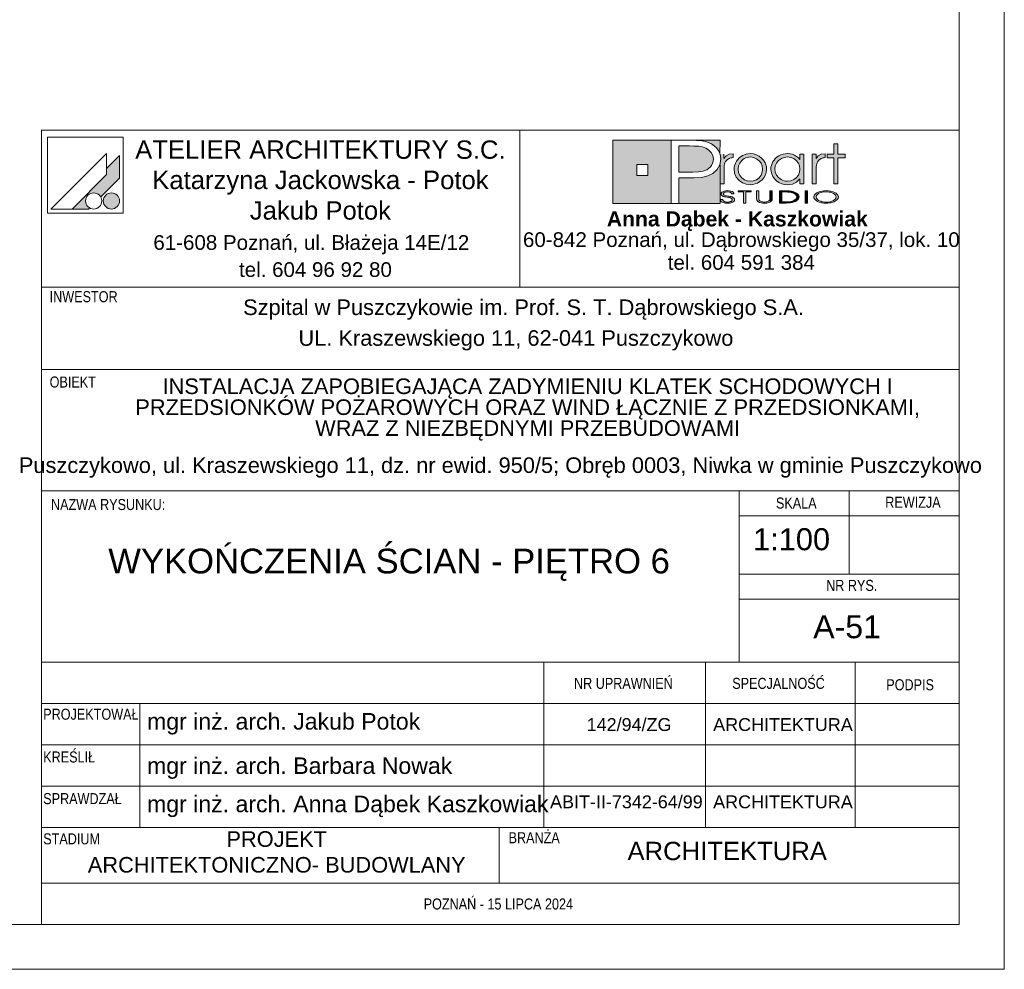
# Paper-space layout 'A-51 WYKOŃCZENIA ŚCIAN - PIĘTRO 6' of a CAD drawing. Header units: millimetres. Extents: x 0 to 420, y 0 to 297.
# Tile 5 of 11: x 313 to 420, y 0 to 103. Entities that reach past the tile are written whole.
import ezdxf

# ---------------------------------------------------------------- set-up
doc = ezdxf.new("R2010")
doc.units = ezdxf.units.MM
doc.header["$MEASUREMENT"] = 0
for name, color, linetype, lineweight, true_color in [('0_Nr_pióra__249', 7, 'Continuous', 5, 0x191919), ('A_Arkusz_Nr_pióra__19', 7, 'Continuous', 5, 0x191919), ('A_Arkusz_Nr_pióra__255', 7, 'Continuous', 15, 0x242424)]:
    doc.layers.add(name, color=color, linetype=linetype, lineweight=lineweight, true_color=true_color)
doc.layers.add('A_Arkusz_Nr_pióra__1', color=7, linetype='Continuous', lineweight=20)
doc.styles.add('STYL_AUTOMATYCZNY_1', font='arial.ttf')
doc.styles.add('STYL_AUTOMATYCZNY_2', font='ARIALN.TTF')
doc.styles.add('STYL_AUTOMATYCZNY_3', font='arial.ttf')

psp = doc.layouts.new('A-51 WYKOŃCZENIA ŚCIAN - PIĘTRO 6')

# ---------------------------------------------------------------- hatches: boundary and pattern name
at = {"layer": 'A_Arkusz_Nr_pióra__19', "linetype": 'Continuous', "lineweight": 0, "true_color": 0x131313}
h = psp.add_hatch(color=250, dxfattribs=at)
h.paths.add_polyline_path([(377.36, 90.34), (383.71, 90.34), (383.71, 83.46), (377.36, 83.46)])
h.paths.add_polyline_path([(379.96, 87.69), (381.15, 87.69), (381.15, 86.49), (379.96, 86.49)], flags=0)
for points in [[(389.03, 90.34), (389.02, 88.83), (388.99, 88.95), (388.83, 89.25), (388.63, 89.52), (388.39, 89.75), (388.11, 89.94), (387.83, 90.07), (387.54, 90.17), (387.23, 90.25), (386.87, 90.3), (386.07, 90.33), (386.02, 90.34)], [(386.17, 89.71), (385.71, 89.72), (384.53, 89.72), (384.53, 86.86), (386.06, 86.86), (386.69, 86.89), (387.19, 86.98), (387.59, 87.13), (387.79, 87.26), (387.96, 87.42), (388.11, 87.61), (388.21, 87.83), (388.28, 88.05), (388.3, 88.28), (388.24, 88.67), (388.07, 89), (387.78, 89.3), (387.48, 89.48), (387.12, 89.62), (386.71, 89.69), (386.5, 89.71)], [(384.53, 83.46), (389.03, 83.46), (389.03, 87.7), (388.73, 87.14), (388.24, 86.71), (387.69, 86.45), (387.02, 86.29), (386.24, 86.24), (384.53, 86.24)]]:
    psp.add_hatch(color=250, dxfattribs=at).paths.add_polyline_path(points)
at = {"layer": 'A_Arkusz_Nr_pióra__19', "linetype": 'Continuous', "lineweight": 5, "true_color": 0x191919}
for points in [[(401.85, 85.58), (401.41, 85.58), (401.41, 88.44), (400.7, 88.44), (400.7, 88.81), (401.41, 88.81), (401.41, 89.94), (401.85, 89.94), (401.85, 88.81), (402.66, 88.81), (402.66, 88.44), (401.85, 88.44)], [(323.6, 88.67), (322.2, 87.26), (322.2, 86.61), (318.43, 82.85), (320.24, 82.85), (320.35, 82.96), (320.22, 83.05), (320.11, 83.16), (320.02, 83.29), (319.96, 83.43), (319.92, 83.58), (319.91, 83.73), (319.92, 83.88), (319.96, 84.03), (320.02, 84.17), (320.11, 84.3), (320.22, 84.4), (320.35, 84.49), (320.49, 84.56), (320.64, 84.6), (320.79, 84.61), (320.94, 84.6), (321.09, 84.56), (321.23, 84.49), (321.36, 84.4), (321.46, 84.3), (321.56, 84.16), (323.6, 86.21), (323.6, 86.51)], [(323.6, 86.21), (323.6, 88.67), (322.2, 87.26), (322.2, 86.61), (318.43, 82.85), (320.24, 82.85), (320.35, 82.96, -1.314777), (321.56, 84.16)], [(389.46, 88.83), (389.02, 88.83), (389.02, 85.58), (389.48, 85.58), (389.49, 87.54, -0.145311), (389.61, 87.99, -0.140329), (390.1, 88.38), (390.45, 88.45), (390.45, 88.88), (390.01, 88.81), (389.68, 88.63), (389.46, 88.34)], [(390.56, 87.22), (390.58, 87.43), (390.63, 87.65), (390.71, 87.86), (390.82, 88.06), (390.95, 88.25), (391.11, 88.41), (391.48, 88.67), (391.88, 88.83), (392.33, 88.89), (392.35, 88.89), (392.33, 88.52), (392.17, 88.51), (392, 88.47), (391.83, 88.41), (391.67, 88.34), (391.53, 88.24), (391.39, 88.13), (391.17, 87.86), (391.04, 87.55), (391, 87.2), (391.04, 86.84), (391.18, 86.52), (391.4, 86.24), (391.68, 86.04), (391.99, 85.91), (392.17, 85.89), (392.15, 85.52), (391.88, 85.55), (391.47, 85.71), (391.11, 85.97), (390.8, 86.33), (390.62, 86.75)], [(392.33, 88.52), (392.68, 88.47), (393, 88.33), (393.29, 88.11), (393.5, 87.85), (393.62, 87.55), (393.67, 87.21), (393.64, 86.96), (394.05, 86.8), (394.07, 86.87), (394.1, 87.2), (394.08, 87.43), (394.03, 87.67), (393.93, 87.91), (393.77, 88.17), (393.56, 88.4), (393.3, 88.6), (393, 88.76), (392.68, 88.85), (392.35, 88.89)], [(400.14, 88.38), (400.05, 88.34), (399.97, 88.29), (399.87, 88.23), (399.76, 88.12), (399.67, 88.01), (399.6, 87.9), (399.56, 87.78), (399.53, 87.63), (399.52, 87.46), (399.52, 85.58), (399.07, 85.58), (399.07, 88.81), (399.5, 88.81), (399.5, 88.34), (399.72, 88.63), (400.05, 88.81), (400.49, 88.88), (400.49, 88.45), (400.36, 88.43), (400.24, 88.41)], [(392.86, 85.58), (392.6, 85.52), (392.33, 85.5), (392.15, 85.52), (392.17, 85.89), (392.34, 85.87), (392.69, 85.91), (393, 86.04), (393.28, 86.26), (393.5, 86.53), (393.62, 86.85), (393.64, 86.96), (394.05, 86.8), (393.97, 86.56), (393.8, 86.26), (393.61, 86.03), (393.38, 85.84), (393.12, 85.68)], [(390.29, 84.49), (390.55, 84.49), (390.53, 84.59), (390.47, 84.67), (390.35, 84.75), (390.21, 84.81), (390.04, 84.84), (389.85, 84.85), (389.66, 84.84), (389.49, 84.8), (389.34, 84.74), (389.23, 84.67), (389.16, 84.59), (389.14, 84.5), (389.16, 84.4), (389.22, 84.33), (389.32, 84.26), (389.4, 84.22), (389.47, 84.2), (389.53, 84.19), (389.65, 84.16), (389.76, 84.15), (389.88, 84.13), (389.99, 84.11), (390.07, 84.09), (390.15, 84.07), (390.16, 84.22), (390.04, 84.24), (389.88, 84.26), (389.69, 84.3), (389.6, 84.32), (389.52, 84.35), (389.45, 84.39), (389.41, 84.44), (389.4, 84.5), (389.42, 84.57), (389.46, 84.62), (389.54, 84.67), (389.62, 84.7), (389.72, 84.73), (389.81, 84.73), (389.9, 84.73), (389.99, 84.72), (390.07, 84.7), (390.15, 84.67), (390.22, 84.62), (390.27, 84.56)], [(391.85, 83.5), (391.6, 83.5), (391.6, 84.71), (391.02, 84.71), (391.02, 84.83), (392.43, 84.83), (392.43, 84.71), (391.85, 84.71)], [(394.45, 83.6), (394.36, 83.56), (394.25, 83.52), (394.12, 83.5), (393.99, 83.48), (393.86, 83.48), (393.67, 83.49), (393.5, 83.52), (393.34, 83.56), (393.15, 83.67), (393.03, 83.82), (393, 84), (393, 84.83), (393.25, 84.83), (393.25, 84), (393.26, 83.9), (393.31, 83.81), (393.37, 83.74, 0.154269), (393.86, 83.61, 0.149724), (394.34, 83.73), (394.41, 83.81)], [(394.41, 83.81), (394.45, 83.9), (394.46, 84), (394.46, 84.83), (394.72, 84.83), (394.72, 84), (394.7, 83.86), (394.63, 83.74), (394.53, 83.65), (394.45, 83.6)], [(395.76, 83.62), (396.04, 83.62), (396.04, 83.5), (395.51, 83.5), (395.51, 84.83), (396.04, 84.83), (396.04, 84.71), (395.76, 84.71)], [(396.23, 84.83), (396.55, 84.82), (396.75, 84.79), (396.75, 84.66), (396.59, 84.68), (396.38, 84.7), (396.13, 84.71), (396.04, 84.71), (396.04, 84.83)], [(397.07, 84.72), (397.23, 84.65), (397.36, 84.58), (397.48, 84.49), (397.57, 84.38), (397.62, 84.27), (397.64, 84.16), (397.61, 84.02), (397.53, 83.89), (397.39, 83.77), (397.25, 83.68), (397.09, 83.62), (396.92, 83.57), (396.74, 83.53), (396.74, 83.67), (396.88, 83.7), (397.07, 83.77), (397.22, 83.87), (397.31, 83.96), (397.37, 84.06), (397.39, 84.17), (397.37, 84.28), (397.3, 84.38), (397.21, 84.47), (397.08, 84.55), (396.93, 84.61), (396.75, 84.66), (396.75, 84.79), (396.83, 84.78)], [(398.57, 83.5), (398.32, 83.5), (398.32, 84.83), (398.57, 84.83)], [(322.36, 84.53), (323.02, 82.9, -0.39153), (321.92, 83.36, -0.418968)], [(322.36, 84.53), (323.02, 82.9, 0.455663), (323.49, 84.15, 0.390402)], [(389.33, 83.87), (389.06, 83.87), (389.08, 83.79), (389.13, 83.71), (389.2, 83.64), (389.28, 83.59), (389.36, 83.56), (389.43, 83.54), (389.48, 83.52), (389.61, 83.49), (389.74, 83.48), (389.82, 83.49), (389.9, 83.48), (390.05, 83.49), (390.24, 83.53), (390.41, 83.6), (390.52, 83.68), (390.59, 83.77), (390.62, 83.87), (390.61, 83.92), (390.58, 83.98), (390.55, 84.03), (390.49, 84.08), (390.44, 84.12), (390.35, 84.16), (390.3, 84.18), (390.2, 84.21), (390.16, 84.22), (390.15, 84.07), (390.19, 84.05), (390.29, 84), (390.34, 83.93), (390.36, 83.86), (390.35, 83.8), (390.31, 83.74), (390.23, 83.68), (390.17, 83.65), (390.11, 83.64), (390.02, 83.61), (389.94, 83.6), (389.87, 83.6), (389.8, 83.6), (389.71, 83.61), (389.63, 83.62), (389.56, 83.64), (389.49, 83.67), (389.45, 83.7), (389.39, 83.74), (389.35, 83.8)], [(396.74, 83.53), (396.72, 83.53), (396.5, 83.51), (396.25, 83.5), (396.04, 83.5), (396.04, 83.62), (396.13, 83.62), (396.28, 83.62), (396.45, 83.63), (396.53, 83.63), (396.66, 83.65), (396.74, 83.67)]]:
    psp.add_hatch(color=250, dxfattribs=at).paths.add_polyline_path(points)
h = psp.add_hatch(color=250, dxfattribs=at)
h.paths.add_polyline_path([(397.73, 86.15), (397.36, 85.79), (396.91, 85.57), (396.39, 85.5), (396.06, 85.53), (395.75, 85.61), (395.44, 85.75), (395.18, 85.92), (394.96, 86.14), (394.78, 86.41), (394.66, 86.67), (394.59, 86.93), (394.57, 87.2), (394.58, 87.41), (394.63, 87.61), (394.7, 87.82), (394.79, 88.02), (394.91, 88.19), (395.05, 88.36), (395.24, 88.52), (395.44, 88.65), (395.67, 88.76), (395.91, 88.83), (396.15, 88.87), (396.4, 88.89), (396.67, 88.87), (396.92, 88.81), (397.15, 88.72), (397.37, 88.59), (397.56, 88.43), (397.73, 88.24), (397.73, 88.51), (397.73, 88.81), (398.17, 88.81), (398.17, 87.53), (398.17, 85.58), (397.73, 85.58), (397.73, 85.83)])
h.paths.add_polyline_path([(395.81, 88.38, 0.471077), (395.22, 86.5, 0.494724), (397.4, 86.34, 0.387258), (397.36, 88.1, 0.314042)], flags=0)
h = psp.add_hatch(color=250, dxfattribs=at)
h.paths.add_polyline_path([(400.59, 84.85, 0.130991), (399.56, 84.6, 0.250658), (399.25, 84.17, 0.250617), (399.5, 83.77, 0.141351), (400.59, 83.48, 0.117723), (401.58, 83.7, 0.245905), (401.93, 84.16, 0.237366), (401.68, 84.56, 0.143887)])
h.paths.add_polyline_path([(400.59, 84.73, 0.128597), (399.81, 84.56), (399.72, 84.5), (399.65, 84.45), (399.58, 84.37), (399.54, 84.31), (399.51, 84.24), (399.5, 84.17), (399.53, 84.03), (399.62, 83.91), (399.78, 83.79, 0.126974), (400.59, 83.6, 0.113214), (401.35, 83.76), (401.49, 83.86), (401.58, 83.93), (401.63, 84.01), (401.66, 84.08), (401.67, 84.16), (401.65, 84.26), (401.6, 84.36), (401.52, 84.45), (401.39, 84.55, 0.11716)], flags=0)

# ---------------------------------------------------------------- linework, layer by layer
at = {"layer": '0_Nr_pióra__249', "color": 250, "linetype": 'Continuous', "lineweight": 5, "true_color": 0x191919}
for p, q in [((315.75, 90.68), (315.75, 82.41)), ((324.01, 90.68), (315.75, 90.68)), ((324.01, 90.68), (324.01, 82.41)), ((377.36, 90.34), (389.03, 90.34)), ((377.36, 83.46), (377.36, 90.34)), ((383.71, 83.46), (383.71, 90.34)), ((383.71, 90.34), (385.99, 90.34)), ((385.99, 90.34), (386.46, 90.33)), ((386.46, 90.33), (386.87, 90.3)), ((386.87, 90.3), (387.23, 90.25)), ((387.23, 90.25), (387.54, 90.17)), ((387.54, 90.17), (387.83, 90.07)), ((389.03, 90.34), (389.02, 88.81)), ((384.53, 89.72), (384.53, 86.86)), ((385.71, 89.72), (384.53, 89.72)), ((386.17, 89.71), (385.71, 89.72)), ((386.5, 89.71), (386.17, 89.71)), ((386.71, 89.69), (386.5, 89.71)), ((387.12, 89.62), (386.71, 89.69)), ((387.48, 89.48), (387.12, 89.62)), ((387.79, 89.29), (387.48, 89.48)), ((388.07, 89), (387.79, 89.29)), ((387.83, 90.07), (388.11, 89.94)), ((388.11, 89.94), (388.39, 89.75)), ((388.39, 89.75), (388.63, 89.52)), ((388.63, 89.52), (388.83, 89.25)), ((388.83, 89.25), (388.99, 88.95)), ((401.41, 88.81), (401.41, 89.94)), ((401.41, 89.94), (401.85, 89.94)), ((401.85, 89.94), (401.85, 88.81)), ((322.2, 88.91), (316.13, 82.85)), ((322.2, 88.91), (322.2, 86.61)), ((323.6, 88.67), (322.2, 87.26)), ((323.6, 88.67), (323.6, 86.51)), ((388.24, 88.67), (388.07, 89)), ((388.21, 87.83), (388.28, 88.05)), ((388.3, 88.28), (388.24, 88.67)), ((388.28, 88.05), (388.3, 88.28)), ((388.99, 88.95), (389.08, 88.62)), ((389.12, 88.27), (389.02, 87.66)), ((389.08, 88.62), (389.12, 88.27)), ((389.46, 88.81), (389.46, 88.34)), ((389.46, 88.34), (389.68, 88.63)), ((389.63, 88.01), (389.56, 87.9)), ((389.72, 88.12), (389.63, 88.01)), ((389.68, 88.63), (390.01, 88.81)), ((389.83, 88.23), (389.72, 88.12)), ((389.92, 88.29), (389.83, 88.23)), ((390.01, 88.34), (389.92, 88.29)), ((390.01, 88.81), (390.45, 88.88)), ((390.1, 88.38), (390.01, 88.34)), ((390.2, 88.41), (390.1, 88.38)), ((390.32, 88.43), (390.2, 88.41)), ((390.45, 88.45), (390.32, 88.43)), ((390.45, 88.88), (390.45, 88.45)), ((390.71, 87.86), (390.82, 88.06)), ((390.82, 88.06), (390.95, 88.25)), ((390.95, 88.25), (391.11, 88.41)), ((391.11, 88.41), (391.48, 88.67)), ((391.39, 88.13), (391.17, 87.86)), ((391.53, 88.24), (391.39, 88.13)), ((391.48, 88.67), (391.88, 88.83)), ((391.67, 88.34), (391.53, 88.24)), ((391.83, 88.41), (391.67, 88.34)), ((392, 88.47), (391.83, 88.41)), ((391.88, 88.83), (392.33, 88.89)), ((392.17, 88.51), (392, 88.47)), ((392.34, 88.52), (392.17, 88.51)), ((392.33, 88.89), (392.67, 88.86)), ((392.68, 88.47), (392.34, 88.52)), ((392.67, 88.86), (393, 88.76)), ((393, 88.33), (392.68, 88.47)), ((393, 88.76), (393.3, 88.6)), ((393.29, 88.11), (393, 88.33)), ((393.5, 87.85), (393.29, 88.11)), ((393.3, 88.6), (393.56, 88.4)), ((393.56, 88.4), (393.77, 88.17)), ((393.77, 88.17), (393.94, 87.9)), ((394.7, 87.82), (394.79, 88.02)), ((394.79, 88.02), (394.91, 88.19)), ((394.91, 88.19), (395.05, 88.36)), ((395.05, 88.36), (395.24, 88.52)), ((395.41, 88.12), (395.19, 87.85)), ((395.24, 88.52), (395.44, 88.65)), ((395.71, 88.34), (395.41, 88.12)), ((395.44, 88.65), (395.67, 88.76)), ((395.67, 88.76), (395.91, 88.83)), ((396.03, 88.47), (395.71, 88.34)), ((395.91, 88.83), (396.15, 88.87)), ((396.39, 88.52), (396.03, 88.47)), ((396.15, 88.87), (396.4, 88.89)), ((396.75, 88.47), (396.39, 88.52)), ((396.4, 88.89), (396.67, 88.87)), ((396.67, 88.87), (396.92, 88.81)), ((397.06, 88.34), (396.75, 88.47)), ((396.92, 88.81), (397.15, 88.72)), ((397.34, 88.12), (397.06, 88.34)), ((397.15, 88.72), (397.37, 88.59)), ((397.56, 87.85), (397.34, 88.12)), ((397.37, 88.59), (397.56, 88.43)), ((397.56, 88.43), (397.73, 88.24)), ((397.73, 88.24), (397.73, 88.81)), ((397.73, 88.81), (398.17, 88.81)), ((398.17, 88.81), (398.17, 85.58)), ((399.07, 85.58), (399.07, 88.81)), ((399.07, 88.81), (399.5, 88.81)), ((399.5, 88.81), (399.5, 88.34)), ((399.5, 88.34), (399.72, 88.63)), ((399.67, 88.01), (399.6, 87.9)), ((399.76, 88.12), (399.67, 88.01)), ((399.72, 88.63), (400.05, 88.81)), ((399.87, 88.23), (399.76, 88.12)), ((399.97, 88.29), (399.87, 88.23)), ((400.05, 88.34), (399.97, 88.29)), ((400.05, 88.81), (400.49, 88.88)), ((400.14, 88.38), (400.05, 88.34)), ((400.24, 88.41), (400.14, 88.38)), ((400.36, 88.43), (400.24, 88.41)), ((400.49, 88.45), (400.36, 88.43)), ((400.49, 88.88), (400.49, 88.45)), ((400.7, 88.44), (400.7, 88.81)), ((400.7, 88.81), (401.41, 88.81)), ((401.41, 88.44), (400.7, 88.44)), ((401.41, 85.58), (401.41, 88.44)), ((401.85, 88.81), (402.66, 88.81)), ((402.66, 88.44), (401.85, 88.44)), ((401.85, 88.44), (401.85, 85.58)), ((402.66, 88.81), (402.66, 88.44)), ((379.96, 87.69), (381.15, 87.69)), ((379.96, 87.69), (381.15, 87.69)), ((379.96, 86.49), (379.96, 87.69)), ((381.15, 87.69), (381.15, 86.49)), ((381.15, 87.69), (381.15, 86.49)), ((386.69, 86.89), (387.19, 86.98)), ((387.19, 86.98), (387.59, 87.13)), ((387.59, 87.13), (387.79, 87.26)), ((387.79, 87.26), (387.96, 87.42)), ((387.96, 87.42), (388.11, 87.61)), ((388.11, 87.61), (388.21, 87.83)), ((388.73, 87.14), (388.24, 86.71)), ((389.02, 87.66), (388.73, 87.14)), ((389.03, 87.67), (389.03, 83.46)), ((389.49, 87.63), (389.48, 87.46)), ((389.48, 87.46), (389.48, 85.58)), ((389.52, 87.78), (389.49, 87.63)), ((389.56, 87.9), (389.52, 87.78)), ((390.56, 87.22), (390.58, 87.43)), ((390.62, 86.75), (390.56, 87.22)), ((390.58, 87.43), (390.63, 87.65)), ((390.63, 87.65), (390.71, 87.86)), ((391.04, 87.55), (391, 87.2)), ((391, 87.2), (391.04, 86.84)), ((391.17, 87.86), (391.04, 87.55)), ((393.62, 87.55), (393.5, 87.85)), ((393.67, 87.21), (393.62, 87.55)), ((393.62, 86.85), (393.67, 87.21)), ((393.94, 87.9), (394.03, 87.67)), ((394.03, 87.67), (394.08, 87.43)), ((394.1, 87.2), (394.07, 86.87)), ((394.08, 87.43), (394.1, 87.2)), ((394.57, 87.2), (394.58, 87.41)), ((394.59, 86.93), (394.57, 87.2)), ((394.58, 87.41), (394.63, 87.61)), ((394.66, 86.67), (394.59, 86.93)), ((394.63, 87.61), (394.7, 87.82)), ((395.05, 87.55), (395.01, 87.22)), ((395.01, 87.22), (395.05, 86.87)), ((395.19, 87.85), (395.05, 87.55)), ((397.69, 87.54), (397.56, 87.85)), ((397.73, 87.19), (397.69, 87.54)), ((397.69, 86.85), (397.73, 87.19)), ((399.53, 87.63), (399.52, 87.46)), ((399.52, 87.46), (399.52, 85.58)), ((399.56, 87.78), (399.53, 87.63)), ((399.6, 87.9), (399.56, 87.78)), ((322.2, 86.61), (318.43, 82.85)), ((323.6, 86.21), (321.56, 84.16)), ((323.6, 86.51), (323.6, 86.21)), ((381.15, 86.49), (379.96, 86.49)), ((384.53, 86.86), (386.06, 86.86)), ((384.53, 86.24), (384.53, 83.46)), ((386.19, 86.24), (384.53, 86.24)), ((386.06, 86.86), (386.69, 86.89)), ((387, 86.29), (386.19, 86.24)), ((387.69, 86.45), (387, 86.29)), ((388.24, 86.71), (387.69, 86.45)), ((390.8, 86.33), (390.62, 86.75)), ((391.11, 85.97), (390.8, 86.33)), ((391.04, 86.84), (391.18, 86.52)), ((391.47, 85.71), (391.11, 85.97)), ((391.18, 86.52), (391.4, 86.24)), ((391.4, 86.24), (391.68, 86.04)), ((391.68, 86.04), (391.99, 85.91)), ((391.99, 85.91), (392.34, 85.87)), ((392.34, 85.87), (392.69, 85.91)), ((392.69, 85.91), (393, 86.04)), ((393, 86.04), (393.28, 86.26)), ((393.38, 85.84), (393.12, 85.68)), ((393.28, 86.26), (393.5, 86.53)), ((393.61, 86.03), (393.38, 85.84)), ((393.5, 86.53), (393.62, 86.85)), ((393.8, 86.26), (393.61, 86.03)), ((393.97, 86.56), (393.8, 86.26)), ((394.07, 86.87), (393.97, 86.56)), ((394.78, 86.41), (394.66, 86.67)), ((394.96, 86.14), (394.78, 86.41)), ((395.18, 85.92), (394.96, 86.14)), ((395.05, 86.87), (395.18, 86.55)), ((395.18, 86.55), (395.4, 86.28)), ((395.44, 85.75), (395.18, 85.92)), ((395.4, 86.28), (395.53, 86.16)), ((395.53, 86.16), (395.68, 86.06)), ((395.68, 86.06), (395.85, 85.98)), ((395.85, 85.98), (396.03, 85.92)), ((396.03, 85.92), (396.21, 85.88)), ((396.21, 85.88), (396.39, 85.87)), ((396.39, 85.87), (396.74, 85.91)), ((396.74, 85.91), (397.06, 86.05)), ((397.06, 86.05), (397.34, 86.26)), ((397.34, 86.26), (397.56, 86.54)), ((397.73, 86.15), (397.36, 85.79)), ((397.56, 86.54), (397.69, 86.85)), ((397.73, 85.58), (397.73, 86.15)), ((389.48, 85.58), (389.02, 85.58)), ((389.34, 84.74), (389.49, 84.8)), ((389.49, 84.8), (389.66, 84.84)), ((389.66, 84.84), (389.85, 84.85)), ((389.85, 84.85), (390.04, 84.84)), ((390.04, 84.84), (390.21, 84.81)), ((390.21, 84.81), (390.35, 84.75)), ((390.35, 84.75), (390.47, 84.67)), ((391.02, 84.71), (391.02, 84.83)), ((391.02, 84.83), (392.43, 84.83)), ((391.88, 85.55), (391.47, 85.71)), ((392.33, 85.5), (391.88, 85.55)), ((392.6, 85.52), (392.33, 85.5)), ((392.43, 84.83), (392.43, 84.71)), ((392.86, 85.58), (392.6, 85.52)), ((393.12, 85.68), (392.86, 85.58)), ((393, 84.83), (393.25, 84.83)), ((393, 84), (393, 84.83)), ((393.25, 84.83), (393.25, 84)), ((394.46, 84), (394.46, 84.83)), ((394.46, 84.83), (394.72, 84.83)), ((394.72, 84.83), (394.72, 84)), ((395.75, 85.61), (395.44, 85.75)), ((395.51, 83.5), (395.51, 84.83)), ((395.51, 84.83), (396.04, 84.83)), ((395.51, 83.5), (395.51, 84.83)), ((395.51, 84.83), (396.23, 84.83)), ((396.06, 85.53), (395.75, 85.61)), ((396.04, 84.83), (396.04, 84.71)), ((396.39, 85.5), (396.06, 85.53)), ((396.23, 84.83), (396.55, 84.82)), ((396.91, 85.57), (396.39, 85.5)), ((396.55, 84.82), (396.83, 84.78)), ((396.83, 84.78), (397.07, 84.72)), ((397.36, 85.79), (396.91, 85.57)), ((398.17, 85.58), (397.73, 85.58)), ((398.32, 83.5), (398.32, 84.83)), ((398.32, 84.83), (398.57, 84.83)), ((398.32, 83.5), (398.32, 84.83)), ((398.32, 84.83), (398.57, 84.83)), ((398.57, 84.83), (398.57, 83.5)), ((398.57, 84.83), (398.57, 83.5)), ((399.52, 85.58), (399.07, 85.58)), ((399.73, 84.69), (399.93, 84.76)), ((399.93, 84.76), (400.14, 84.81)), ((400.14, 84.81), (400.35, 84.84)), ((400.35, 84.84), (400.59, 84.85)), ((400.59, 84.85), (400.85, 84.84)), ((400.85, 84.84), (401.1, 84.8)), ((401.1, 84.8), (401.34, 84.73)), ((401.85, 85.58), (401.41, 85.58)), ((389.08, 83.79), (389.06, 83.87)), ((389.06, 83.87), (389.33, 83.87)), ((389.13, 83.71), (389.08, 83.79)), ((389.2, 83.64), (389.13, 83.71)), ((389.14, 84.5), (389.16, 84.59)), ((389.16, 84.4), (389.14, 84.5)), ((389.16, 84.59), (389.23, 84.67)), ((389.22, 84.33), (389.16, 84.4)), ((389.32, 84.26), (389.22, 84.33)), ((389.23, 84.67), (389.34, 84.74)), ((389.37, 84.23), (389.32, 84.26)), ((389.33, 83.87), (389.35, 83.8)), ((389.35, 83.8), (389.39, 83.74)), ((389.43, 84.21), (389.37, 84.23)), ((389.39, 83.74), (389.45, 83.7)), ((389.41, 84.56), (389.4, 84.5)), ((389.4, 84.5), (389.41, 84.44)), ((389.46, 84.62), (389.41, 84.56)), ((389.41, 84.44), (389.45, 84.39)), ((389.5, 84.19), (389.43, 84.21)), ((389.45, 84.39), (389.52, 84.35)), ((389.45, 83.7), (389.5, 83.67)), ((389.54, 84.67), (389.46, 84.62)), ((389.58, 84.18), (389.5, 84.19)), ((389.52, 84.35), (389.6, 84.32)), ((389.62, 84.7), (389.54, 84.67)), ((389.68, 84.16), (389.58, 84.18)), ((389.6, 84.32), (389.73, 84.29)), ((389.72, 84.73), (389.62, 84.7)), ((389.8, 84.14), (389.68, 84.16)), ((389.83, 84.73), (389.72, 84.73)), ((389.73, 84.29), (389.89, 84.26)), ((389.96, 84.12), (389.8, 84.14)), ((389.95, 84.72), (389.83, 84.73)), ((389.89, 84.26), (390.03, 84.24)), ((390.06, 84.7), (389.95, 84.72)), ((390.09, 84.09), (389.96, 84.12)), ((390.03, 84.24), (390.13, 84.22)), ((390.15, 84.67), (390.06, 84.7)), ((390.19, 84.05), (390.09, 84.09)), ((390.13, 84.22), (390.2, 84.21)), ((390.22, 84.62), (390.15, 84.67)), ((390.18, 83.66), (390.23, 83.68)), ((390.29, 84), (390.19, 84.05)), ((390.2, 84.21), (390.25, 84.2)), ((390.27, 84.56), (390.22, 84.62)), ((390.23, 83.68), (390.3, 83.74)), ((390.25, 84.2), (390.31, 84.18)), ((390.29, 84.49), (390.27, 84.56)), ((390.55, 84.49), (390.29, 84.49)), ((390.34, 83.93), (390.29, 84)), ((390.3, 83.74), (390.35, 83.8)), ((390.31, 84.18), (390.36, 84.16)), ((390.36, 83.86), (390.34, 83.93)), ((390.35, 83.8), (390.36, 83.86)), ((390.36, 84.16), (390.44, 84.12)), ((390.52, 83.68), (390.41, 83.6)), ((390.44, 84.12), (390.5, 84.08)), ((390.47, 84.67), (390.53, 84.59)), ((390.5, 84.08), (390.55, 84.03)), ((390.59, 83.77), (390.52, 83.68)), ((390.53, 84.59), (390.55, 84.49)), ((390.55, 84.03), (390.59, 83.98)), ((390.59, 83.98), (390.61, 83.92)), ((390.62, 83.87), (390.59, 83.77)), ((390.61, 83.92), (390.62, 83.87)), ((391.6, 84.71), (391.02, 84.71)), ((391.6, 83.5), (391.6, 84.71)), ((392.43, 84.71), (391.85, 84.71)), ((391.85, 84.71), (391.85, 83.5)), ((393.03, 83.82), (393, 84)), ((393.15, 83.67), (393.03, 83.82)), ((393.25, 84), (393.26, 83.9)), ((393.26, 83.9), (393.31, 83.81)), ((393.31, 83.81), (393.38, 83.73)), ((393.38, 83.73), (393.43, 83.7)), ((393.43, 83.7), (393.5, 83.67)), ((394.21, 83.67), (394.28, 83.7)), ((394.28, 83.7), (394.34, 83.73)), ((394.34, 83.73), (394.41, 83.81)), ((394.41, 83.81), (394.45, 83.9)), ((394.45, 83.9), (394.46, 84)), ((394.63, 83.74), (394.53, 83.65)), ((394.7, 83.86), (394.63, 83.74)), ((394.72, 84), (394.7, 83.86)), ((396.04, 84.71), (395.76, 84.71)), ((395.76, 84.71), (395.76, 83.62)), ((396.13, 84.71), (395.76, 84.71)), ((395.76, 84.71), (395.76, 83.62)), ((396.38, 84.7), (396.13, 84.71)), ((396.59, 84.68), (396.38, 84.7)), ((396.77, 84.65), (396.59, 84.68)), ((396.68, 83.65), (396.89, 83.7)), ((396.93, 84.61), (396.77, 84.65)), ((396.89, 83.7), (397.07, 83.77)), ((397.07, 84.55), (396.93, 84.61)), ((397.07, 84.72), (397.23, 84.65)), ((397.2, 84.48), (397.07, 84.55)), ((397.07, 83.77), (397.22, 83.87)), ((397.25, 83.68), (397.09, 83.62)), ((397.3, 84.38), (397.2, 84.48)), ((397.22, 83.87), (397.31, 83.96)), ((397.23, 84.65), (397.36, 84.58)), ((397.39, 83.77), (397.25, 83.68)), ((397.37, 84.28), (397.3, 84.38)), ((397.31, 83.96), (397.37, 84.06)), ((397.36, 84.58), (397.48, 84.49)), ((397.39, 84.17), (397.37, 84.28)), ((397.37, 84.06), (397.39, 84.17)), ((397.53, 83.89), (397.39, 83.77)), ((397.48, 84.49), (397.57, 84.38)), ((397.61, 84.02), (397.53, 83.89)), ((397.57, 84.38), (397.62, 84.27)), ((397.64, 84.16), (397.61, 84.02)), ((397.62, 84.27), (397.64, 84.16)), ((399.25, 84.17), (399.27, 84.29)), ((399.26, 84.07), (399.25, 84.17)), ((399.31, 83.97), (399.26, 84.07)), ((399.27, 84.29), (399.33, 84.39)), ((399.38, 83.87), (399.31, 83.97)), ((399.33, 84.39), (399.42, 84.5)), ((399.5, 83.77), (399.38, 83.87)), ((399.42, 84.5), (399.56, 84.6)), ((399.51, 84.24), (399.5, 84.17)), ((399.5, 84.17), (399.53, 84.03)), ((399.65, 83.67), (399.5, 83.77)), ((399.54, 84.31), (399.51, 84.24)), ((399.53, 84.03), (399.62, 83.91)), ((399.58, 84.37), (399.54, 84.31)), ((399.56, 84.6), (399.73, 84.69)), ((399.64, 84.44), (399.58, 84.37)), ((399.62, 83.91), (399.77, 83.79)), ((399.72, 84.5), (399.64, 84.44)), ((399.84, 83.6), (399.65, 83.67)), ((399.81, 84.56), (399.72, 84.5)), ((399.77, 83.79), (399.88, 83.74)), ((400.04, 84.66), (399.81, 84.56)), ((399.88, 83.74), (400, 83.69)), ((400, 83.69), (400.13, 83.65)), ((400.3, 84.71), (400.04, 84.66)), ((400.59, 84.73), (400.3, 84.71)), ((400.76, 84.72), (400.59, 84.73)), ((400.93, 84.7), (400.76, 84.72)), ((401.09, 84.67), (400.93, 84.7)), ((401.01, 83.64), (401.2, 83.7)), ((401.26, 84.61), (401.09, 84.67)), ((401.2, 83.7), (401.35, 83.76)), ((401.4, 84.54), (401.26, 84.61)), ((401.34, 84.73), (401.53, 84.65)), ((401.35, 83.76), (401.48, 83.84)), ((401.52, 84.45), (401.4, 84.54)), ((401.58, 83.7), (401.45, 83.64)), ((401.48, 83.84), (401.58, 83.93)), ((401.6, 84.36), (401.52, 84.45)), ((401.53, 84.65), (401.68, 84.56)), ((401.58, 83.93), (401.63, 84.01)), ((401.77, 83.84), (401.58, 83.7)), ((401.65, 84.26), (401.6, 84.36)), ((401.63, 84.01), (401.66, 84.08)), ((401.67, 84.16), (401.65, 84.26)), ((401.66, 84.08), (401.67, 84.16)), ((401.68, 84.56), (401.8, 84.45)), ((401.89, 84), (401.77, 83.84)), ((401.8, 84.45), (401.87, 84.36)), ((401.87, 84.36), (401.91, 84.27)), ((401.93, 84.16), (401.89, 84)), ((401.91, 84.27), (401.93, 84.16)), ((316.13, 82.85), (320.24, 82.85)), ((320.35, 82.96), (320.24, 82.85)), ((389.03, 83.46), (377.36, 83.46)), ((384.53, 83.46), (383.71, 83.46)), ((389.28, 83.59), (389.2, 83.64)), ((389.37, 83.55), (389.28, 83.59)), ((389.48, 83.52), (389.37, 83.55)), ((389.59, 83.5), (389.48, 83.52)), ((389.5, 83.67), (389.56, 83.64)), ((389.56, 83.64), (389.63, 83.62)), ((389.72, 83.48), (389.59, 83.5)), ((389.63, 83.62), (389.7, 83.61)), ((389.7, 83.61), (389.77, 83.6)), ((389.84, 83.48), (389.72, 83.48)), ((389.77, 83.6), (389.85, 83.6)), ((390.05, 83.49), (389.84, 83.48)), ((389.85, 83.6), (389.92, 83.6)), ((389.92, 83.6), (389.98, 83.61)), ((389.98, 83.61), (390.05, 83.62)), ((390.05, 83.62), (390.12, 83.64)), ((390.24, 83.53), (390.05, 83.49)), ((390.12, 83.64), (390.18, 83.66)), ((390.41, 83.6), (390.24, 83.53)), ((391.85, 83.5), (391.6, 83.5)), ((393.34, 83.56), (393.15, 83.67)), ((393.5, 83.52), (393.34, 83.56)), ((393.5, 83.67), (393.58, 83.64)), ((393.67, 83.49), (393.5, 83.52)), ((393.58, 83.64), (393.67, 83.62)), ((393.67, 83.62), (393.76, 83.61)), ((393.86, 83.48), (393.67, 83.49)), ((393.76, 83.61), (393.86, 83.61)), ((393.86, 83.61), (393.95, 83.61)), ((393.99, 83.48), (393.86, 83.48)), ((393.95, 83.61), (394.04, 83.62)), ((394.12, 83.5), (393.99, 83.48)), ((394.04, 83.62), (394.13, 83.64)), ((394.25, 83.52), (394.12, 83.5)), ((394.13, 83.64), (394.21, 83.67)), ((394.36, 83.56), (394.25, 83.52)), ((394.45, 83.6), (394.36, 83.56)), ((394.53, 83.65), (394.45, 83.6)), ((396.04, 83.5), (395.51, 83.5)), ((396.25, 83.5), (395.51, 83.5)), ((395.76, 83.62), (396.04, 83.62)), ((395.76, 83.62), (396.13, 83.62)), ((396.04, 83.62), (396.04, 83.5)), ((396.13, 83.62), (396.35, 83.62)), ((396.5, 83.51), (396.25, 83.5)), ((396.35, 83.62), (396.53, 83.63)), ((396.72, 83.53), (396.5, 83.51)), ((396.53, 83.63), (396.68, 83.65)), ((396.92, 83.57), (396.72, 83.53)), ((397.09, 83.62), (396.92, 83.57)), ((398.57, 83.5), (398.32, 83.5)), ((398.57, 83.5), (398.32, 83.5)), ((400.07, 83.53), (399.84, 83.6)), ((400.33, 83.49), (400.07, 83.53)), ((400.13, 83.65), (400.28, 83.62)), ((400.28, 83.62), (400.43, 83.6)), ((400.59, 83.48), (400.33, 83.49)), ((400.43, 83.6), (400.59, 83.6)), ((400.59, 83.6), (400.81, 83.61)), ((400.78, 83.48), (400.59, 83.48)), ((400.97, 83.51), (400.78, 83.48)), ((400.81, 83.61), (401.01, 83.64)), ((401.15, 83.54), (400.97, 83.51)), ((401.31, 83.59), (401.15, 83.54)), ((401.45, 83.64), (401.31, 83.59)), ((315.75, 82.41), (324.01, 82.41))]:
    psp.add_line(p, q, dxfattribs=at)
for centre, start, end in [((320.79, 83.73), 0, 180), ((320.79, 83.73), 180, 0), ((322.72, 83.73), 0, 180), ((322.72, 83.73), 180, 0)]:
    psp.add_arc(centre, 0.882, start, end, dxfattribs=at)
at = {"layer": 'A_Arkusz_Nr_pióra__1', "color": 7, "linetype": 'Continuous', "lineweight": 20}
for p, q in [((415.1, 292.1), (415.1, 4.9)), ((415.1, 4.9), (29.9, 4.9))]:
    psp.add_line(p, q, dxfattribs=at)
at = {"layer": 'A_Arkusz_Nr_pióra__1', "color": 7, "linetype": 'Continuous', "lineweight": 20, "flags": 128}
psp.add_lwpolyline([(0, 297), (420, 297), (420, 0), (0, 0)], close=True, dxfattribs=at)
at = {"layer": 'A_Arkusz_Nr_pióra__255', "color": 250, "linetype": 'Continuous', "lineweight": 15, "true_color": 0x242424}
for p, q in [((315.1, 91.43), (415.1, 91.43)), ((315.1, 91.43), (315.1, 74.35)), ((367.22, 91.43), (367.22, 74.35)), ((315.1, 74.35), (415.1, 74.35)), ((315.1, 74.35), (315.1, 4.9)), ((415.1, 74.35), (315.1, 74.35)), ((315.1, 65.35), (415.1, 65.35)), ((315.1, 52.15), (415.1, 52.15)), ((391.1, 33.46), (391.1, 52.15)), ((403.1, 43.06), (403.1, 52.15)), ((391.1, 49.43), (415.1, 49.43)), ((391.1, 43.06), (415.1, 43.06)), ((391.1, 40.34), (415.1, 40.34)), ((315.1, 33.46), (415.1, 33.46)), ((369.85, 15.46), (369.85, 33.46)), ((387.43, 15.46), (387.43, 33.46)), ((403.75, 15.46), (403.75, 33.46)), ((315.1, 28.96), (415.1, 28.96)), ((325.8, 15.46), (325.8, 28.96)), ((315.1, 24.46), (415.1, 24.46)), ((315.1, 19.96), (415.1, 19.96)), ((325.8, 19.96), (415.1, 19.96)), ((315.1, 15.46), (414.96, 15.46)), ((329.1, 15.46), (415.1, 15.46)), ((364.96, 15.46), (364.96, 9.4)), ((315.1, 9.4), (415.1, 9.4)), ((315.1, 9.4), (415.1, 9.4))]:
    psp.add_line(p, q, dxfattribs=at)

# ---------------------------------------------------------------- texts
at = {"layer": 'A_Arkusz_Nr_pióra__19', "color": 250, "linetype": 'Continuous', "lineweight": 5, "true_color": 0x191919, "attachment_point": 5}
for s, insert, char_height, style in [('\\A1;{\\pqc;\\fArial|b0|i0|c238|p0;\\W1.000000;ATELIER ARCHITEKTURY S.C.}', (345.49, 89.31), 1.9999, 'STYL_AUTOMATYCZNY_1'), ('\\A1;{\\pqc;\\fArial|b0|i0|c238|p0;\\W1.000000;Katarzyna Jackowska - Potok}', (345.49, 85.72), 1.9999, 'STYL_AUTOMATYCZNY_1'), ('\\A1;{\\pqc;\\fArial|b0|i0|c238|p0;\\W1.000000;Jakub Potok}', (345.49, 82.68), 1.9999, 'STYL_AUTOMATYCZNY_1'), ('\\A1;{\\pqc;\\fArial|b1|i0|c238|p0;\\W1.000000;Anna Dąbek - Kaszkowiak}', (390.91, 81.53), 1.6499, 'STYL_AUTOMATYCZNY_3'), ('\\A1;{\\pqc;\\fArial|b0|i0|c238|p0;\\W1.000000;61-608 Poznań, ul. Błażeja 14E/12}', (344.5, 78.96), 1.5999, 'STYL_AUTOMATYCZNY_1'), ('\\A1;{\\pqc;\\fArial|b0|i0|c238|p0;\\W1.000000;tel. 604 96 92 80}', (344.95, 76.24), 1.5999, 'STYL_AUTOMATYCZNY_1')]:
    psp.add_mtext(s, dxfattribs=dict(at, insert=insert, char_height=char_height, style=style))
at = {"layer": 'A_Arkusz_Nr_pióra__19', "color": 250, "linetype": 'Continuous', "lineweight": 5, "true_color": 0x191919, "insert": (391.35, 78.26), "char_height": 1.59993, "attachment_point": 5, "line_spacing_factor": 0.931904, "style": 'STYL_AUTOMATYCZNY_1'}
psp.add_mtext('\\A1;{\\pqc;\\fArial|b0|i0|c238|p0;\\W1.000000;6\\fArial|b0|i0|c238|p0;\\W1.000000;0\\fArial|b0|i0|c238|p0;\\W1.000000;-\\fArial|b0|i0|c238|p0;\\W1.000000;842\\fArial|b0|i0|c238|p0;\\W1.000000; Poznań, ul. Dąbrowskiego \\fArial|b0|i0|c238|p0;\\W1.000000;35/37, lok. 10\\P\\pqc;\\fArial|b0|i0|c238|p0;\\W1.000000;tel. 604 591 384}', dxfattribs=at)
at = {"layer": 'A_Arkusz_Nr_pióra__255', "color": 250, "linetype": 'Continuous', "lineweight": 15, "true_color": 0x242424}
for s, insert, char_height, attachment_point, style in [('\\A1;{\\pql;\\fArial Narrow|b0|i0|c238|p0;\\W1.000000;INWESTOR}', (315.99, 73.29), 1.2, 4, 'STYL_AUTOMATYCZNY_2'), ('\\A1;{\\pql;\\fArial|b0|i0|c238|p0;\\W1.000000;Szpital w Puszczykowie im. Prof. S. T. Dąbrowskiego S.A.}', (337.07, 71.89), 1.7, 4, 'STYL_AUTOMATYCZNY_1'), ('\\A1;{\\pqc;\\fArial|b0|i0|c238|p0;\\W1.000000;UL. Kraszewskiego 11, 62-041 Puszczykowo}', (366.79, 68.54), 1.7, 5, 'STYL_AUTOMATYCZNY_1'), ('\\A1;{\\pql;\\fArial Narrow|b0|i0|c238|p0;\\W1.000000;OBIEKT}', (315.99, 63.99), 1.2, 4, 'STYL_AUTOMATYCZNY_2'), ('\\A1;{\\pql;\\fArial Narrow|b0|i0|c238|p0;\\W1.000000;NAZWA RYSUNKU:}', (316.14, 50.64), 1.2, 4, 'STYL_AUTOMATYCZNY_2'), ('\\A1;{\\pql;\\fArial Narrow|b0|i0|c238|p0;\\W1.000000;SKALA}', (395.12, 50.8), 1.2, 4, 'STYL_AUTOMATYCZNY_2'), ('\\A1;{\\pql;\\fArial Narrow|b0|i0|c238|p0;\\W1.000000;REWIZJA}', (407.03, 50.89), 1.2, 4, 'STYL_AUTOMATYCZNY_2'), ('\\A1;{\\pql;\\fArial|b0|i0|c238|p0;\\W1.000000;1:100}', (392.63, 46.85), 2.3999, 4, 'STYL_AUTOMATYCZNY_1'), ('\\A1;{\\pqc;\\fArial|b0|i0|c238|p0;\\W1.000000;WYKOŃCZENIA ŚCIAN - PIĘTRO 6}', (352.97, 44.08), 2.7, 5, 'STYL_AUTOMATYCZNY_1'), ('\\A1;{\\pql;\\fArial Narrow|b0|i0|c238|p0;\\W1.000000;NR RYS.}', (400.59, 41.83), 1.2, 4, 'STYL_AUTOMATYCZNY_2'), ('\\A1;{\\pqc;\\fArial|b0|i0|c238|p0;\\W1.000000;A-51}', (402.87, 37.31), 2.5, 5, 'STYL_AUTOMATYCZNY_1'), ('\\A1;{\\pql;\\fArial Narrow|b0|i0|c238|p0;\\W1.000000;NR UPRAWNIEŃ}', (373.12, 31.15), 1.2, 4, 'STYL_AUTOMATYCZNY_2'), ('\\A1;{\\pql;\\fArial Narrow|b0|i0|c238|p0;\\W1.000000;SPECJALNOŚĆ}', (390.36, 31.15), 1.2, 4, 'STYL_AUTOMATYCZNY_2'), ('\\A1;{\\pql;\\fArial Narrow|b0|i0|c238|p0;\\W1.000000;PODPIS}', (407.14, 31), 1.2, 4, 'STYL_AUTOMATYCZNY_2'), ('\\A1;{\\pql;\\fArial Narrow|b0|i0|c238|p0;\\W1.000000;PROJEKTOWAŁ}', (315.29, 27.79), 1.2, 4, 'STYL_AUTOMATYCZNY_2'), ('\\A1;{\\pql;\\fArial|b0|i0|c238|p0;\\W1.000000;mgr inż. arch. Jakub Potok}', (326.6, 26.75), 1.7999, 4, 'STYL_AUTOMATYCZNY_1'), ('\\A1;{\\pql;\\fArial|b0|i0|c238|p0;\\W1.000000;142/94/ZG}', (374.5, 26.66), 1.4, 4, 'STYL_AUTOMATYCZNY_1'), ('\\A1;{\\pql;\\fArial|b0|i0|c238|p0;\\W1.000000;ARCHITEKTURA}', (388.28, 26.66), 1.4, 4, 'STYL_AUTOMATYCZNY_1'), ('\\A1;{\\pql;\\fArial Narrow|b0|i0|c238|p0;\\W1.000000;KREŚLIŁ}', (315.29, 23.13), 1.2, 4, 'STYL_AUTOMATYCZNY_2'), ('\\A1;{\\pql;\\fArial|b0|i0|c238|p0;\\W1.000000;mgr inż. arch. Barbara Nowak}', (326.6, 21.92), 1.7999, 4, 'STYL_AUTOMATYCZNY_1'), ('\\A1;{\\pql;\\fArial Narrow|b0|i0|c238|p0;\\W1.000000;SPRAWDZAŁ}', (315.29, 18.59), 1.2, 4, 'STYL_AUTOMATYCZNY_2'), ('\\A1;{\\pql;\\fArial|b0|i0|c238|p0;\\W1.000000;mgr inż. arch. Anna Dąbek Kaszkowiak }', (326.6, 17.75), 1.7999, 4, 'STYL_AUTOMATYCZNY_1'), ('\\A1;{\\pql;\\fArial|b0|i0|c238|p0;\\W1.000000;ABIT-II-7342-64/99}', (370.51, 18.24), 1.4, 4, 'STYL_AUTOMATYCZNY_1'), ('\\A1;{\\pql;\\fArial|b0|i0|c238|p0;\\W1.000000;ARCHITEKTURA}', (388.28, 18.24), 1.4, 4, 'STYL_AUTOMATYCZNY_1'), ('\\A1;{\\pql;\\fArial Narrow|b0|i0|c238|p0;\\W1.000000;BRANŻA}', (365.99, 14.34), 1.2, 4, 'STYL_AUTOMATYCZNY_2'), ('\\A1;{\\pql;\\fArial Narrow|b0|i0|c238|p0;\\W1.000000;STADIUM}', (315.29, 14.21), 1.2, 4, 'STYL_AUTOMATYCZNY_2'), ('\\A1;{\\pqc;\\fArial|b0|i0|c238|p0;\\W1.000000;ARCHITEKTURA}', (389.81, 12.88), 2, 5, 'STYL_AUTOMATYCZNY_1'), ('\\A1;{\\pql;\\fArial Narrow|b0|i0|c238|p0;\\W1.000000;POZNAŃ - 15 LIPCA 202\\fArial Narrow|b0|i0|c238|p0;\\W1.000000;4}', (356.74, 7.11), 1.19995, 4, 'STYL_AUTOMATYCZNY_2')]:
    psp.add_mtext(s, dxfattribs=dict(at, insert=insert, char_height=char_height, attachment_point=attachment_point, style=style))
at = {"layer": 'A_Arkusz_Nr_pióra__255', "color": 250, "linetype": 'Continuous', "lineweight": 15, "true_color": 0x242424, "char_height": 1.7, "attachment_point": 5, "style": 'STYL_AUTOMATYCZNY_1'}
for s, insert, width, line_spacing_factor in [('\\A1;{\\pqc;\\fArial|b0|i0|c238|p0;\\W1.000000;INSTALACJA ZAPOBIEGAJĄCA ZADYMIENIU KLATEK SCHODOWYCH I PRZEDSIONKÓW POŻAROWYCH ORAZ WIND ŁĄCZNIE Z PRZEDSIONKAMI, WRAZ Z NIEZBĘDNYMI PRZEBUDOWAMI}', (368.07, 61), 92.1354, 0.804067), ('\\A1;{\\pqc;\\fArial|b0|i0|c238|p0;\\W1.000000;Puszczykowo, ul. Kraszewskiego 11, dz. nr ewid. 950/5; Obręb 0003, Niwka w gminie Puszczykowo}', (365.1, 54.68), 100.0009, 0.930913)]:
    psp.add_mtext(s, dxfattribs=dict(at, insert=insert, width=width, line_spacing_factor=line_spacing_factor))
at = {"layer": 'A_Arkusz_Nr_pióra__255', "color": 250, "linetype": 'Continuous', "lineweight": 15, "true_color": 0x242424, "insert": (340.73, 12.78), "char_height": 1.7, "attachment_point": 5, "line_spacing_factor": 0.99104, "style": 'STYL_AUTOMATYCZNY_1'}
psp.add_mtext('\\A1;{\\pqc;\\fArial|b0|i0|c238|p0;\\W1.000000;PROJEKT \\P\\pqc;\\fArial|b0|i0|c238|p0;\\W1.000000;ARCHITEKTONICZNO- BUDOWLANY}', dxfattribs=at)

doc.saveas('drawing.dxf')
